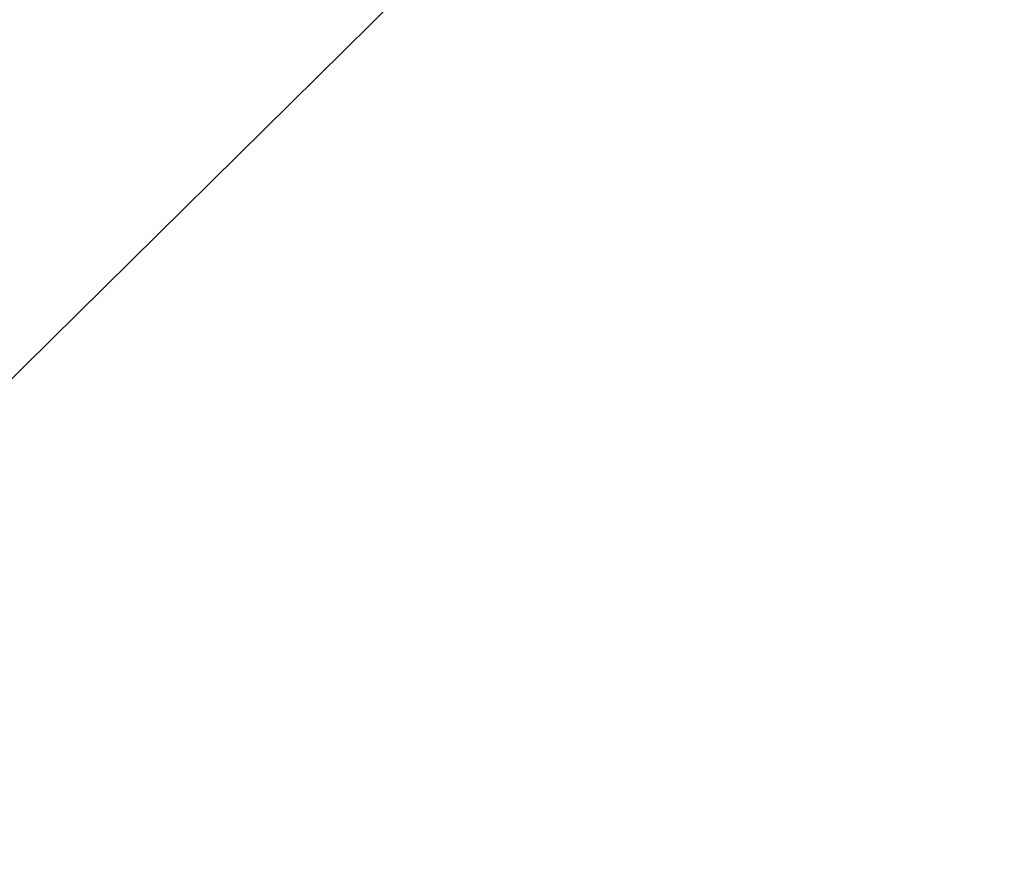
# Model space of a CAD drawing. Header units: metres. Extents: x 6524698 to 6533081, y 5883213 to 5896811.
# Tile 143 of 167: x 6526978 to 6527184, y 5894658 to 5894831. Entities that reach past the tile are written whole.
import ezdxf
from ezdxf import colors
from ezdxf.entities.mleader import LeaderData, LeaderLine
from ezdxf.math import Vec2, Vec3

# ---------------------------------------------------------------- set-up
doc = ezdxf.new("R2010")
doc.units = ezdxf.units.M
doc.header["$MEASUREMENT"] = 0
doc.layers.get('0').update_dxf_attribs({"lineweight": 0})
doc.styles.get("Standard").update_dxf_attribs({"font": 'arial.ttf'})

msp = doc.modelspace()

# ---------------------------------------------------------------- leaders
at = {"color": 5, "lineweight": 5}
ml = msp.add_multileader_mtext('Standard', dxfattribs=at)
ml.set_content('{\\fISOCPEUR|b0|i0|c238|p34;\\H1.051939x;\\C5;Kolizja WN-TPU nr 6}', color=256)
ml.set_leader_properties()
ml.build(insert=Vec2(0, 0))
ml.multileader.update_dxf_attribs({"has_text_frame": 1, "text_left_attachment_type": 4, "text_right_attachment_type": 4, "arrow_head_size": 15})
ctx = ml.context
ctx.base_point, ctx.char_height, ctx.arrow_head_size, ctx.plane_origin = Vec3(6527163.156, 5894932.167), 50, 15, Vec3(6527855.921, 5894516.176)
ctx.left_attachment, ctx.right_attachment = 4, 4
notes = []
notes.append((ctx, [(1, (1, 1, 0), (6527155.156, 5894932.167), (1, 0), 8, [(1, [(6526877.109, 5894657.763)], 0, [])])]))
ctx.mtext.insert, ctx.mtext.width, ctx.mtext.flow_direction = Vec3(6527165.156, 5895000.543), 812.82244, 5
for ctx, leaders in notes:
    for number, flags, end, landing, length, lines in leaders:
        leader = LeaderData()
        leader.index, (leader.has_last_leader_line, leader.has_dogleg_vector, leader.attachment_direction) = number, flags
        leader.last_leader_point, leader.dogleg_vector, leader.dogleg_length = Vec3(end), Vec3(landing), length
        for number, points, colour, breaks in lines:
            line = LeaderLine()
            line.index, line.vertices, line.color, line.breaks = number, Vec3.list(points), colors.encode_raw_color(colour), breaks
            leader.lines.append(line)
        ctx.leaders.append(leader)

doc.saveas('drawing.dxf')
